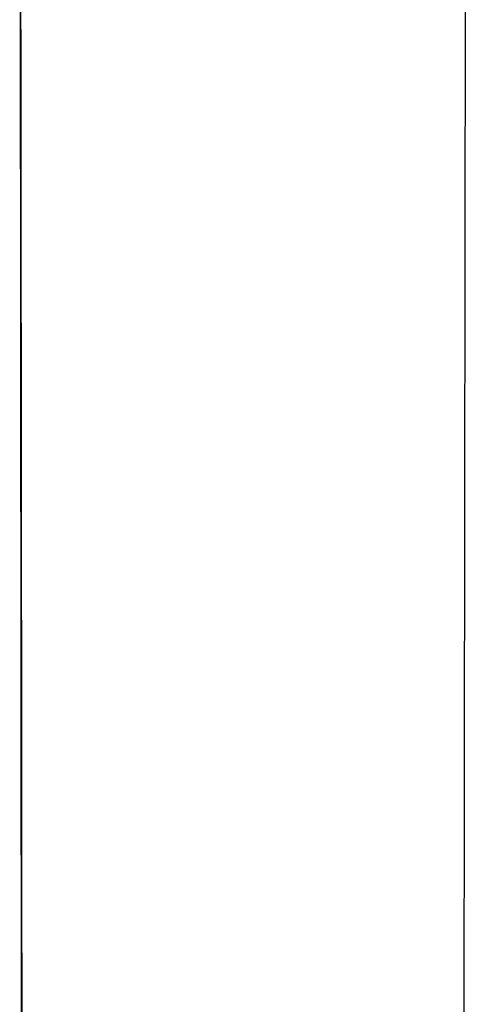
# Model space of a CAD drawing. Header units: millimetres. Extents: x 8 to 960, y 12 to 931.
# Tile 160 of 173: x 703 to 728, y 821 to 876. Entities that reach past the tile are written whole.
import ezdxf

# ---------------------------------------------------------------- set-up
doc = ezdxf.new("R2010")
doc.units = ezdxf.units.MM

msp = doc.modelspace()

# ---------------------------------------------------------------- linework, layer by layer
at = {"color": 7, "linetype": 'Continuous', "lineweight": 30}
for p, q in [((702.778, 794.805), (702.651, 918.602)), ((727.656, 892.976), (727.576, 817.695))]:
    msp.add_line(p, q, dxfattribs=at)
msp.add_open_spline([(702.653, 918.601), (702.654, 917.728), (702.656, 915.989), (702.659, 913.387), (702.662, 910.8), (702.665, 908.229), (702.668, 905.689), (702.671, 903.179), (702.674, 900.698), (702.677, 898.233), (702.68, 895.766), (702.683, 893.297), (702.686, 890.827), (702.689, 888.373), (702.692, 885.934), (702.695, 883.51), (702.698, 881.102), (702.701, 878.71), (702.704, 876.333), (702.707, 873.971), (702.709, 871.625), (702.712, 869.294), (702.715, 866.978), (702.718, 864.678), (702.72, 862.319), (702.723, 859.9), (702.726, 857.424), (702.729, 854.966), (702.731, 852.527), (702.734, 850.181), (702.737, 847.926), (702.739, 845.762), (702.741, 843.614), (702.744, 841.481), (702.746, 839.375), (702.748, 837.298), (702.75, 835.247), (702.752, 833.212), (702.754, 831.178), (702.756, 829.145), (702.758, 827.114), (702.76, 825.099), (702.762, 823.098), (702.764, 821.114), (702.766, 819.144), (702.768, 817.19), (702.77, 815.252), (702.771, 813.329), (702.773, 811.421), (702.775, 809.529), (702.777, 807.652), (702.778, 805.791), (702.78, 803.884), (702.782, 801.933), (702.783, 799.939), (702.785, 797.963), (702.786, 796.258), (702.787, 795.21), (702.788, 794.815)], degree=3, knots=[0, 0, 0, 0, 0.021142, 0.042161, 0.063055, 0.083826, 0.104472, 0.124628, 0.144665, 0.164582, 0.18438, 0.204457, 0.22441, 0.244239, 0.263942, 0.28352, 0.302974, 0.322303, 0.341507, 0.360586, 0.379541, 0.39837, 0.417075, 0.435655, 0.45411, 0.474266, 0.494271, 0.514125, 0.533829, 0.553381, 0.570986, 0.588467, 0.605824, 0.623057, 0.640165, 0.656847, 0.67341, 0.689852, 0.706175, 0.722707, 0.739115, 0.755398, 0.771557, 0.787591, 0.8035, 0.819284, 0.834944, 0.85048, 0.865891, 0.881177, 0.896339, 0.911376, 0.926288, 0.942549, 0.958658, 0.974617, 0.990425, 1, 1, 1, 1], dxfattribs=at)

doc.saveas('drawing.dxf')
